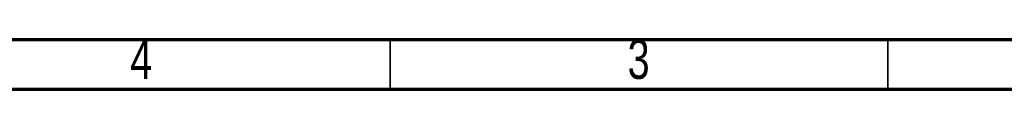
# Model space of a CAD drawing. Header units: millimetres. Extents: x 15 to 415, y 5 to 292.
# Tile 31 of 32: x 228 to 327, y 287 to 292. Entities that reach past the tile are written whole.
import ezdxf

# ---------------------------------------------------------------- set-up
doc = ezdxf.new("R2010")
doc.units = ezdxf.units.MM
doc.styles.add('SLDTEXTSTYLE0', font='TXT', dxfattribs={"width": 0.75})

msp = doc.modelspace()

# ---------------------------------------------------------------- linework, layer by layer
at = {"color": 7, "linetype": 'Continuous', "lineweight": 70}
for p, q in [((15, 292), (415, 292)), ((20, 287), (410, 287))]:
    msp.add_line(p, q, dxfattribs=at)
at = {"color": 7, "linetype": 'Continuous', "lineweight": 35}
for p, q in [((265, 287), (265, 292)), ((315, 287), (315, 292))]:
    msp.add_line(p, q, dxfattribs=at)

# ---------------------------------------------------------------- texts
at = {"color": 7, "linetype": 'Continuous', "lineweight": 0, "char_height": 3.9688, "attachment_point": 2, "style": 'SLDTEXTSTYLE0'}
for s, insert in [('4', (239.96, 292.01)), ('3', (289.96, 292.01))]:
    msp.add_mtext(s, dxfattribs=dict(at, insert=insert))

doc.saveas('drawing.dxf')
